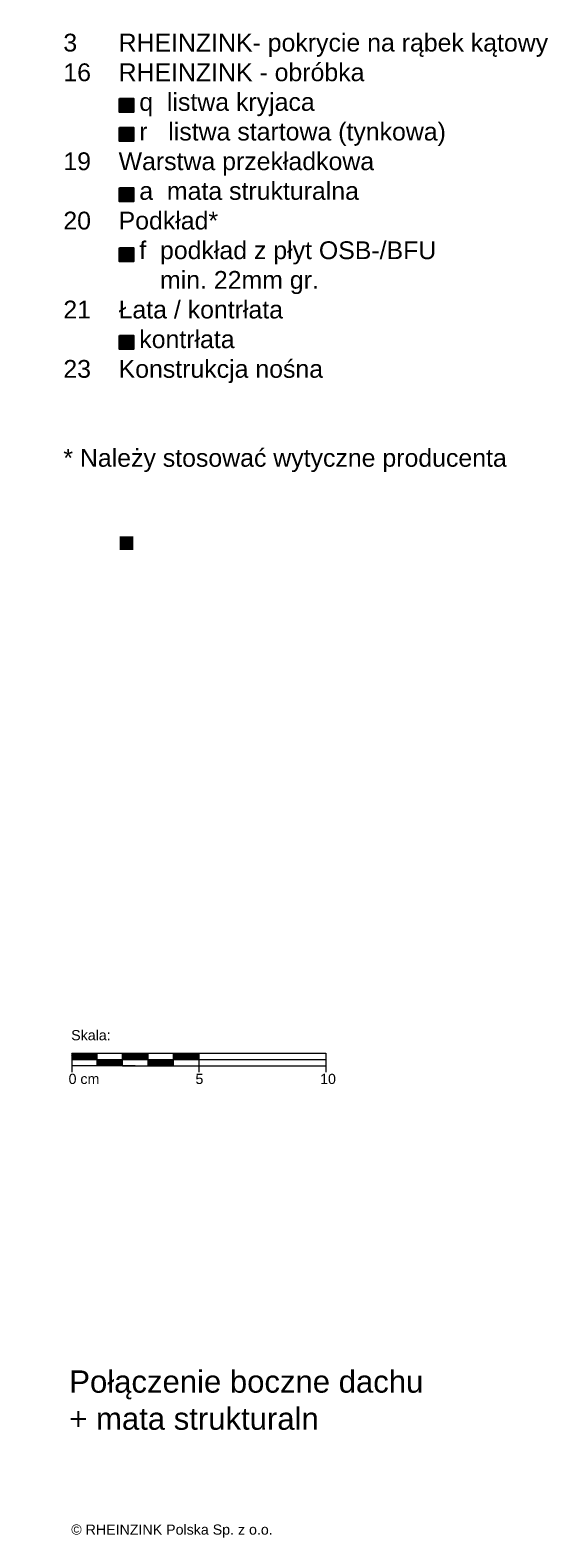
# Model space of a CAD drawing. Header units: millimetres. Extents: x -1427 to 10229, y -1578 to 5221.
# Tile 109 of 129: x -494 to -287, y 2650 to 3243. Entities that reach past the tile are written whole.
import ezdxf

# ---------------------------------------------------------------- set-up
doc = ezdxf.new("R2010")
doc.units = ezdxf.units.MM
doc.layers.add('KOPIERRECHT', color=7, linetype='Continuous', lineweight=15)
doc.layers.add('MASSSTAB', color=7, linetype='Continuous', lineweight=15)
doc.layers.add('LEGENDE', color=7, linetype='Continuous')
doc.styles.get("Standard").update_dxf_attribs({"font": 'arial.ttf'})

msp = doc.modelspace()

# ---------------------------------------------------------------- hatches: boundary and pattern name
at = {"layer": 'LEGENDE'}
for points in [[(-453.26564, 3215.86204), (-458.73527, 3215.86204), (-458.73527, 3210.48557), (-453.26564, 3210.48557)], [(-453.26564, 3204.49232), (-458.73527, 3204.49232), (-458.73527, 3199.11585), (-453.26564, 3199.11585)], [(-453.26564, 3180.72948), (-458.73527, 3180.72948), (-458.73527, 3175.35302), (-453.26564, 3175.35302)], [(-453.26564, 3157.03784), (-458.73527, 3157.03784), (-458.73527, 3151.66138), (-453.26564, 3151.66138)], [(-453.26564, 3122.56967), (-458.73527, 3122.56967), (-458.73527, 3117.1932), (-453.26564, 3117.1932)]]:
    msp.add_hatch(color=253, dxfattribs=at).paths.add_polyline_path(points)
h = msp.add_hatch(color=256, dxfattribs=at)
h.paths.add_polyline_path([(-453.26564, 3043.52446), (-458.73527, 3043.52446), (-458.73527, 3038.14799), (-453.26564, 3038.14799)], flags=16)
h.paths.add_polyline_path([(-493.89073, 3211.91261), (-288.66204, 3211.91261), (-288.66204, 2972.39141), (-493.89073, 2972.39141)], flags=9)

# ---------------------------------------------------------------- linework, layer by layer
at = {"layer": 'LEGENDE', "color": 253}
for points in [[(-458.73527, 3215.86204), (-453.26564, 3215.86204), (-453.26564, 3210.48557), (-458.73527, 3210.48557)], [(-458.73527, 3204.49232), (-453.26564, 3204.49232), (-453.26564, 3199.11585), (-458.73527, 3199.11585)], [(-458.73527, 3180.72948), (-453.26564, 3180.72948), (-453.26564, 3175.35302), (-458.73527, 3175.35302)], [(-458.73527, 3157.03784), (-453.26564, 3157.03784), (-453.26564, 3151.66138), (-458.73527, 3151.66138)], [(-458.73527, 3122.56967), (-453.26564, 3122.56967), (-453.26564, 3117.1932), (-458.73527, 3117.1932)]]:
    msp.add_lwpolyline(points, close=True, dxfattribs=at)
at = {"layer": 'MASSSTAB'}
for p, q in [((-477.51725, 2840.23955), (-432.51725, 2840.23955)), ((-477.51725, 2840.23955), (-477.51725, 2832.73955)), ((-477.51725, 2837.73955), (-377.51725, 2837.73955)), ((-467.51725, 2835.23955), (-467.51725, 2840.23955)), ((-457.51725, 2835.23955), (-457.51725, 2840.23955)), ((-447.51725, 2835.23955), (-447.51725, 2840.23955)), ((-437.51725, 2840.23955), (-377.51725, 2840.23955)), ((-437.51725, 2835.23955), (-437.51725, 2840.23955)), ((-427.51725, 2840.23955), (-427.51725, 2832.73955)), ((-377.51725, 2840.23955), (-377.51725, 2832.73955)), ((-452.51725, 2835.23955), (-477.51725, 2835.23955)), ((-457.51725, 2835.23955), (-432.51725, 2835.23955)), ((-437.51725, 2835.23955), (-377.51725, 2835.23955))]:
    msp.add_line(p, q, dxfattribs=at)
at = {"layer": 'MASSSTAB', "linetype": 'Continuous'}
for p, q in [((-477.51725, 2840.09578), (-477.37348, 2840.23955)), ((-477.51725, 2839.919), (-477.1967, 2840.23955)), ((-477.51725, 2839.74222), (-477.01992, 2840.23955)), ((-477.51725, 2839.56545), (-476.84315, 2840.23955)), ((-477.51725, 2839.38867), (-476.66637, 2840.23955)), ((-477.51725, 2839.21189), (-476.48959, 2840.23955)), ((-477.51725, 2839.03512), (-476.31282, 2840.23955)), ((-477.51725, 2838.85834), (-476.13604, 2840.23955)), ((-477.51725, 2838.68156), (-475.95926, 2840.23955)), ((-477.51725, 2838.50479), (-475.78249, 2840.23955)), ((-477.51725, 2838.32801), (-475.60571, 2840.23955)), ((-477.51725, 2838.15123), (-475.42893, 2840.23955)), ((-477.51725, 2837.97446), (-475.25216, 2840.23955)), ((-477.51725, 2837.79768), (-475.07538, 2840.23955)), ((-477.3986, 2837.73955), (-474.8986, 2840.23955)), ((-477.22183, 2837.73955), (-474.72183, 2840.23955)), ((-477.04505, 2837.73955), (-474.54505, 2840.23955)), ((-476.86827, 2837.73955), (-474.36827, 2840.23955)), ((-476.6915, 2837.73955), (-474.1915, 2840.23955)), ((-476.51472, 2837.73955), (-474.01472, 2840.23955)), ((-476.33794, 2837.73955), (-473.83794, 2840.23955)), ((-476.16117, 2837.73955), (-473.66117, 2840.23955)), ((-475.98439, 2837.73955), (-473.48439, 2840.23955)), ((-475.80761, 2837.73955), (-473.30761, 2840.23955)), ((-475.63084, 2837.73955), (-473.13084, 2840.23955)), ((-475.45406, 2837.73955), (-472.95406, 2840.23955)), ((-475.27728, 2837.73955), (-472.77728, 2840.23955)), ((-475.10051, 2837.73955), (-472.60051, 2840.23955)), ((-474.92373, 2837.73955), (-472.42373, 2840.23955)), ((-474.74695, 2837.73955), (-472.24695, 2840.23955)), ((-474.57018, 2837.73955), (-472.07018, 2840.23955)), ((-474.3934, 2837.73955), (-471.8934, 2840.23955)), ((-474.21662, 2837.73955), (-471.71662, 2840.23955)), ((-474.03985, 2837.73955), (-471.53985, 2840.23955)), ((-473.86307, 2837.73955), (-471.36307, 2840.23955)), ((-473.68629, 2837.73955), (-471.18629, 2840.23955)), ((-473.50952, 2837.73955), (-471.00952, 2840.23955)), ((-473.33274, 2837.73955), (-470.83274, 2840.23955)), ((-473.15596, 2837.73955), (-470.65596, 2840.23955)), ((-472.97919, 2837.73955), (-470.47919, 2840.23955)), ((-472.80241, 2837.73955), (-470.30241, 2840.23955)), ((-472.62563, 2837.73955), (-470.12563, 2840.23955)), ((-472.44886, 2837.73955), (-469.94886, 2840.23955)), ((-472.27208, 2837.73955), (-469.77208, 2840.23955)), ((-472.0953, 2837.73955), (-469.5953, 2840.23955)), ((-471.91853, 2837.73955), (-469.41853, 2840.23955)), ((-471.74175, 2837.73955), (-469.24175, 2840.23955)), ((-471.56497, 2837.73955), (-469.06497, 2840.23955)), ((-471.3882, 2837.73955), (-468.8882, 2840.23955)), ((-471.21142, 2837.73955), (-468.71142, 2840.23955)), ((-471.03464, 2837.73955), (-468.53464, 2840.23955)), ((-470.85787, 2837.73955), (-468.35787, 2840.23955)), ((-470.68109, 2837.73955), (-468.18109, 2840.23955)), ((-470.50431, 2837.73955), (-468.00431, 2840.23955)), ((-470.32754, 2837.73955), (-467.82754, 2840.23955)), ((-470.15076, 2837.73955), (-467.65076, 2840.23955)), ((-469.97398, 2837.73955), (-467.51725, 2840.19628)), ((-469.79721, 2837.73955), (-467.51725, 2840.0195)), ((-469.62043, 2837.73955), (-467.51725, 2839.84273)), ((-469.44365, 2837.73955), (-467.51725, 2839.66595)), ((-469.26688, 2837.73955), (-467.51725, 2839.48917)), ((-469.0901, 2837.73955), (-467.51725, 2839.3124)), ((-468.91332, 2837.73955), (-467.51725, 2839.13562)), ((-468.73655, 2837.73955), (-467.51725, 2838.95884)), ((-468.55977, 2837.73955), (-467.51725, 2838.78207)), ((-468.38299, 2837.73955), (-467.51725, 2838.60529)), ((-468.20622, 2837.73955), (-467.51725, 2838.42851)), ((-468.02944, 2837.73955), (-467.51725, 2838.25174)), ((-467.85266, 2837.73955), (-467.51725, 2838.07496)), ((-467.67589, 2837.73955), (-467.51725, 2837.89818)), ((-467.51725, 2837.72141), (-467.49911, 2837.73955)), ((-467.51725, 2837.54463), (-467.32233, 2837.73955)), ((-467.51725, 2837.36785), (-467.14556, 2837.73955)), ((-467.51725, 2837.19108), (-466.96878, 2837.73955)), ((-467.51725, 2837.0143), (-466.792, 2837.73955)), ((-467.51725, 2836.83752), (-466.61523, 2837.73955)), ((-467.51725, 2836.66075), (-466.43845, 2837.73955)), ((-467.51725, 2836.48397), (-466.26167, 2837.73955)), ((-467.51725, 2836.30719), (-466.0849, 2837.73955)), ((-467.51725, 2836.13042), (-465.90812, 2837.73955)), ((-467.51725, 2835.95364), (-465.73134, 2837.73955)), ((-467.51725, 2835.77686), (-465.55457, 2837.73955)), ((-467.51725, 2835.60009), (-465.37779, 2837.73955)), ((-467.51725, 2835.42331), (-465.20101, 2837.73955)), ((-467.51725, 2835.24653), (-465.02424, 2837.73955)), ((-467.34746, 2835.23955), (-464.84746, 2837.73955)), ((-467.17068, 2835.23955), (-464.67068, 2837.73955)), ((-466.99391, 2835.23955), (-464.49391, 2837.73955)), ((-466.81713, 2835.23955), (-464.31713, 2837.73955)), ((-466.64035, 2835.23955), (-464.14035, 2837.73955)), ((-466.46358, 2835.23955), (-463.96358, 2837.73955)), ((-466.2868, 2835.23955), (-463.7868, 2837.73955)), ((-466.11002, 2835.23955), (-463.61002, 2837.73955)), ((-465.93325, 2835.23955), (-463.43325, 2837.73955)), ((-465.75647, 2835.23955), (-463.25647, 2837.73955)), ((-465.57969, 2835.23955), (-463.07969, 2837.73955)), ((-465.40292, 2835.23955), (-462.90292, 2837.73955)), ((-465.22614, 2835.23955), (-462.72614, 2837.73955)), ((-465.04936, 2835.23955), (-462.54936, 2837.73955)), ((-464.87259, 2835.23955), (-462.37259, 2837.73955)), ((-464.69581, 2835.23955), (-462.19581, 2837.73955)), ((-464.51903, 2835.23955), (-462.01903, 2837.73955)), ((-464.34226, 2835.23955), (-461.84226, 2837.73955)), ((-464.16548, 2835.23955), (-461.66548, 2837.73955)), ((-463.9887, 2835.23955), (-461.4887, 2837.73955)), ((-463.81193, 2835.23955), (-461.31193, 2837.73955)), ((-463.63515, 2835.23955), (-461.13515, 2837.73955)), ((-463.45837, 2835.23955), (-460.95837, 2837.73955)), ((-463.2816, 2835.23955), (-460.7816, 2837.73955)), ((-463.10482, 2835.23955), (-460.60482, 2837.73955)), ((-462.92804, 2835.23955), (-460.42804, 2837.73955)), ((-462.75127, 2835.23955), (-460.25127, 2837.73955)), ((-462.57449, 2835.23955), (-460.07449, 2837.73955)), ((-462.39771, 2835.23955), (-459.89771, 2837.73955)), ((-462.22094, 2835.23955), (-459.72094, 2837.73955)), ((-462.04416, 2835.23955), (-459.54416, 2837.73955)), ((-461.86738, 2835.23955), (-459.36738, 2837.73955)), ((-461.6906, 2835.23955), (-459.1906, 2837.73955)), ((-461.51383, 2835.23955), (-459.01383, 2837.73955)), ((-461.33705, 2835.23955), (-458.83705, 2837.73955)), ((-461.16027, 2835.23955), (-458.66027, 2837.73955)), ((-460.9835, 2835.23955), (-458.4835, 2837.73955)), ((-460.80672, 2835.23955), (-458.30672, 2837.73955)), ((-460.62994, 2835.23955), (-458.12994, 2837.73955)), ((-460.45317, 2835.23955), (-457.95317, 2837.73955)), ((-460.27639, 2835.23955), (-457.77639, 2837.73955)), ((-460.09961, 2835.23955), (-457.59961, 2837.73955)), ((-459.92284, 2835.23955), (-457.51725, 2837.64514)), ((-459.74606, 2835.23955), (-457.51725, 2837.46836)), ((-459.56928, 2835.23955), (-457.51725, 2837.29158)), ((-459.39251, 2835.23955), (-457.51725, 2837.11481)), ((-459.21573, 2835.23955), (-457.51725, 2836.93803)), ((-459.03895, 2835.23955), (-457.51725, 2836.76125)), ((-458.86218, 2835.23955), (-457.51725, 2836.58448)), ((-458.6854, 2835.23955), (-457.51725, 2836.4077)), ((-458.50862, 2835.23955), (-457.51725, 2836.23092)), ((-458.33185, 2835.23955), (-457.51725, 2836.05415)), ((-458.15507, 2835.23955), (-457.51725, 2835.87737)), ((-457.97829, 2835.23955), (-457.51725, 2835.70059)), ((-457.80152, 2835.23955), (-457.51725, 2835.52382)), ((-457.51725, 2840.12001), (-457.39771, 2840.23955)), ((-457.51725, 2839.94323), (-457.22094, 2840.23955)), ((-457.51725, 2839.76646), (-457.04416, 2840.23955)), ((-457.51725, 2839.58968), (-456.86738, 2840.23955)), ((-457.51725, 2839.4129), (-456.6906, 2840.23955)), ((-457.51725, 2839.23613), (-456.51383, 2840.23955)), ((-457.51725, 2839.05935), (-456.33705, 2840.23955)), ((-457.51725, 2838.88257), (-456.16027, 2840.23955)), ((-457.51725, 2838.7058), (-455.9835, 2840.23955)), ((-457.51725, 2838.52902), (-455.80672, 2840.23955)), ((-457.51725, 2838.35224), (-455.62994, 2840.23955)), ((-457.51725, 2838.17547), (-455.45317, 2840.23955)), ((-457.51725, 2837.99869), (-455.27639, 2840.23955)), ((-457.51725, 2837.82191), (-455.09961, 2840.23955)), ((-457.42284, 2837.73955), (-454.92284, 2840.23955)), ((-457.24606, 2837.73955), (-454.74606, 2840.23955)), ((-457.06928, 2837.73955), (-454.56928, 2840.23955)), ((-456.89251, 2837.73955), (-454.39251, 2840.23955)), ((-456.71573, 2837.73955), (-454.21573, 2840.23955)), ((-456.53895, 2837.73955), (-454.03895, 2840.23955)), ((-456.36218, 2837.73955), (-453.86218, 2840.23955)), ((-456.1854, 2837.73955), (-453.6854, 2840.23955)), ((-456.00862, 2837.73955), (-453.50862, 2840.23955)), ((-455.83185, 2837.73955), (-453.33185, 2840.23955)), ((-455.65507, 2837.73955), (-453.15507, 2840.23955)), ((-455.47829, 2837.73955), (-452.97829, 2840.23955)), ((-455.30152, 2837.73955), (-452.80152, 2840.23955)), ((-455.12474, 2837.73955), (-452.62474, 2840.23955)), ((-454.94796, 2837.73955), (-452.44796, 2840.23955)), ((-454.77119, 2837.73955), (-452.27119, 2840.23955)), ((-454.59441, 2837.73955), (-452.09441, 2840.23955)), ((-454.41763, 2837.73955), (-451.91763, 2840.23955)), ((-454.24086, 2837.73955), (-451.74086, 2840.23955)), ((-454.06408, 2837.73955), (-451.56408, 2840.23955)), ((-453.8873, 2837.73955), (-451.3873, 2840.23955)), ((-453.71053, 2837.73955), (-451.21053, 2840.23955)), ((-453.53375, 2837.73955), (-451.03375, 2840.23955)), ((-453.35697, 2837.73955), (-450.85697, 2840.23955)), ((-453.1802, 2837.73955), (-450.6802, 2840.23955)), ((-453.00342, 2837.73955), (-450.50342, 2840.23955)), ((-452.82664, 2837.73955), (-450.32664, 2840.23955)), ((-452.64987, 2837.73955), (-450.14987, 2840.23955)), ((-452.47309, 2837.73955), (-449.97309, 2840.23955)), ((-452.29631, 2837.73955), (-449.79631, 2840.23955)), ((-452.11954, 2837.73955), (-449.61954, 2840.23955)), ((-451.94276, 2837.73955), (-449.44276, 2840.23955)), ((-451.76598, 2837.73955), (-449.26598, 2840.23955)), ((-451.58921, 2837.73955), (-449.08921, 2840.23955)), ((-451.41243, 2837.73955), (-448.91243, 2840.23955)), ((-451.23565, 2837.73955), (-448.73565, 2840.23955)), ((-451.05888, 2837.73955), (-448.55888, 2840.23955)), ((-450.8821, 2837.73955), (-448.3821, 2840.23955)), ((-450.70532, 2837.73955), (-448.20532, 2840.23955)), ((-450.52855, 2837.73955), (-448.02855, 2840.23955)), ((-450.35177, 2837.73955), (-447.85177, 2840.23955)), ((-450.17499, 2837.73955), (-447.67499, 2840.23955)), ((-449.99822, 2837.73955), (-447.51725, 2840.22052)), ((-449.82144, 2837.73955), (-447.51725, 2840.04374)), ((-449.64466, 2837.73955), (-447.51725, 2839.86696)), ((-449.46789, 2837.73955), (-447.51725, 2839.69018)), ((-449.29111, 2837.73955), (-447.51725, 2839.51341)), ((-449.11433, 2837.73955), (-447.51725, 2839.33663)), ((-448.93756, 2837.73955), (-447.51725, 2839.15985)), ((-448.76078, 2837.73955), (-447.51725, 2838.98308)), ((-448.584, 2837.73955), (-447.51725, 2838.8063)), ((-448.40723, 2837.73955), (-447.51725, 2838.62952)), ((-448.23045, 2837.73955), (-447.51725, 2838.45275)), ((-448.05367, 2837.73955), (-447.51725, 2838.27597)), ((-447.8769, 2837.73955), (-447.51725, 2838.09919)), ((-447.70012, 2837.73955), (-447.51725, 2837.92242)), ((-447.52334, 2837.73955), (-447.51725, 2837.74564)), ((-447.51725, 2837.56886), (-447.34657, 2837.73955)), ((-447.51725, 2837.39209), (-447.16979, 2837.73955)), ((-447.51725, 2837.21531), (-446.99301, 2837.73955)), ((-447.51725, 2837.03853), (-446.81624, 2837.73955)), ((-447.51725, 2836.86176), (-446.63946, 2837.73955)), ((-447.51725, 2836.68498), (-446.46268, 2837.73955)), ((-447.51725, 2836.5082), (-446.28591, 2837.73955)), ((-447.51725, 2836.33143), (-446.10913, 2837.73955)), ((-447.51725, 2836.15465), (-445.93235, 2837.73955)), ((-447.51725, 2835.97787), (-445.75558, 2837.73955)), ((-447.51725, 2835.8011), (-445.5788, 2837.73955)), ((-447.51725, 2835.62432), (-445.40202, 2837.73955)), ((-447.51725, 2835.44754), (-445.22525, 2837.73955)), ((-447.51725, 2835.27077), (-445.04847, 2837.73955)), ((-447.37169, 2835.23955), (-444.87169, 2837.73955)), ((-447.19492, 2835.23955), (-444.69492, 2837.73955)), ((-447.01814, 2835.23955), (-444.51814, 2837.73955)), ((-446.84136, 2835.23955), (-444.34136, 2837.73955)), ((-446.66459, 2835.23955), (-444.16459, 2837.73955)), ((-446.48781, 2835.23955), (-443.98781, 2837.73955)), ((-446.31103, 2835.23955), (-443.81103, 2837.73955)), ((-446.13426, 2835.23955), (-443.63426, 2837.73955)), ((-445.95748, 2835.23955), (-443.45748, 2837.73955)), ((-445.7807, 2835.23955), (-443.2807, 2837.73955)), ((-445.60393, 2835.23955), (-443.10393, 2837.73955)), ((-445.42715, 2835.23955), (-442.92715, 2837.73955)), ((-445.25037, 2835.23955), (-442.75037, 2837.73955)), ((-445.0736, 2835.23955), (-442.5736, 2837.73955)), ((-444.89682, 2835.23955), (-442.39682, 2837.73955)), ((-444.72004, 2835.23955), (-442.22004, 2837.73955)), ((-444.54327, 2835.23955), (-442.04327, 2837.73955)), ((-444.36649, 2835.23955), (-441.86649, 2837.73955)), ((-444.18971, 2835.23955), (-441.68971, 2837.73955)), ((-444.01294, 2835.23955), (-441.51294, 2837.73955)), ((-443.83616, 2835.23955), (-441.33616, 2837.73955)), ((-443.65938, 2835.23955), (-441.15938, 2837.73955)), ((-443.48261, 2835.23955), (-440.98261, 2837.73955)), ((-443.30583, 2835.23955), (-440.80583, 2837.73955)), ((-443.12905, 2835.23955), (-440.62905, 2837.73955)), ((-442.95228, 2835.23955), (-440.45228, 2837.73955)), ((-442.7755, 2835.23955), (-440.2755, 2837.73955)), ((-442.59872, 2835.23955), (-440.09872, 2837.73955)), ((-442.42195, 2835.23955), (-439.92195, 2837.73955)), ((-442.24517, 2835.23955), (-439.74517, 2837.73955)), ((-442.06839, 2835.23955), (-439.56839, 2837.73955)), ((-441.89162, 2835.23955), (-439.39162, 2837.73955)), ((-441.71484, 2835.23955), (-439.21484, 2837.73955)), ((-441.53806, 2835.23955), (-439.03806, 2837.73955)), ((-441.36128, 2835.23955), (-438.86128, 2837.73955)), ((-441.18451, 2835.23955), (-438.68451, 2837.73955)), ((-441.00773, 2835.23955), (-438.50773, 2837.73955)), ((-440.83095, 2835.23955), (-438.33095, 2837.73955)), ((-440.65418, 2835.23955), (-438.15418, 2837.73955)), ((-440.4774, 2835.23955), (-437.9774, 2837.73955)), ((-440.30062, 2835.23955), (-437.80062, 2837.73955)), ((-440.12385, 2835.23955), (-437.62385, 2837.73955)), ((-439.94707, 2835.23955), (-437.51725, 2837.66937)), ((-439.77029, 2835.23955), (-437.51725, 2837.49259)), ((-439.59352, 2835.23955), (-437.51725, 2837.31582)), ((-439.41674, 2835.23955), (-437.51725, 2837.13904)), ((-439.23996, 2835.23955), (-437.51725, 2836.96226)), ((-439.06319, 2835.23955), (-437.51725, 2836.78549)), ((-438.88641, 2835.23955), (-437.51725, 2836.60871)), ((-438.70963, 2835.23955), (-437.51725, 2836.43193)), ((-438.53286, 2835.23955), (-437.51725, 2836.25516)), ((-438.35608, 2835.23955), (-437.51725, 2836.07838)), ((-438.1793, 2835.23955), (-437.51725, 2835.9016)), ((-438.00253, 2835.23955), (-437.51725, 2835.72483)), ((-437.82575, 2835.23955), (-437.51725, 2835.54805)), ((-437.64897, 2835.23955), (-437.51725, 2835.37127)), ((-437.51725, 2840.14424), (-437.42195, 2840.23955)), ((-437.51725, 2839.96747), (-437.24517, 2840.23955)), ((-437.51725, 2839.79069), (-437.06839, 2840.23955)), ((-437.51725, 2839.61391), (-436.89162, 2840.23955)), ((-437.51725, 2839.43714), (-436.71484, 2840.23955)), ((-437.51725, 2839.26036), (-436.53806, 2840.23955)), ((-437.51725, 2839.08358), (-436.36128, 2840.23955)), ((-437.51725, 2838.90681), (-436.18451, 2840.23955)), ((-437.51725, 2838.73003), (-436.00773, 2840.23955)), ((-437.51725, 2838.55325), (-435.83095, 2840.23955)), ((-437.51725, 2838.37648), (-435.65418, 2840.23955)), ((-437.51725, 2838.1997), (-435.4774, 2840.23955)), ((-437.51725, 2838.02292), (-435.30062, 2840.23955)), ((-437.51725, 2837.84615), (-435.12385, 2840.23955)), ((-437.44707, 2837.73955), (-434.94707, 2840.23955)), ((-437.27029, 2837.73955), (-434.77029, 2840.23955)), ((-437.09352, 2837.73955), (-434.59352, 2840.23955)), ((-436.91674, 2837.73955), (-434.41674, 2840.23955)), ((-436.73996, 2837.73955), (-434.23996, 2840.23955)), ((-436.56319, 2837.73955), (-434.06319, 2840.23955)), ((-436.38641, 2837.73955), (-433.88641, 2840.23955)), ((-436.20963, 2837.73955), (-433.70963, 2840.23955)), ((-436.03286, 2837.73955), (-433.53286, 2840.23955)), ((-435.85608, 2837.73955), (-433.35608, 2840.23955)), ((-435.6793, 2837.73955), (-433.1793, 2840.23955)), ((-435.50253, 2837.73955), (-433.00253, 2840.23955)), ((-435.32575, 2837.73955), (-432.82575, 2840.23955)), ((-435.14897, 2837.73955), (-432.64897, 2840.23955)), ((-434.9722, 2837.73955), (-432.4722, 2840.23955)), ((-434.79542, 2837.73955), (-432.29542, 2840.23955)), ((-434.61864, 2837.73955), (-432.11864, 2840.23955)), ((-434.44187, 2837.73955), (-431.94187, 2840.23955)), ((-434.26509, 2837.73955), (-431.76509, 2840.23955)), ((-434.08831, 2837.73955), (-431.58831, 2840.23955)), ((-433.91154, 2837.73955), (-431.41154, 2840.23955)), ((-433.73476, 2837.73955), (-431.23476, 2840.23955)), ((-433.55798, 2837.73955), (-431.05798, 2840.23955)), ((-433.38121, 2837.73955), (-430.88121, 2840.23955)), ((-433.20443, 2837.73955), (-430.70443, 2840.23955)), ((-433.02765, 2837.73955), (-430.52765, 2840.23955)), ((-432.85088, 2837.73955), (-430.35088, 2840.23955)), ((-432.6741, 2837.73955), (-430.1741, 2840.23955)), ((-432.49732, 2837.73955), (-429.99732, 2840.23955)), ((-432.32055, 2837.73955), (-429.82055, 2840.23955)), ((-432.14377, 2837.73955), (-429.64377, 2840.23955)), ((-431.96699, 2837.73955), (-429.46699, 2840.23955)), ((-431.79022, 2837.73955), (-429.29022, 2840.23955)), ((-431.61344, 2837.73955), (-429.11344, 2840.23955)), ((-431.43666, 2837.73955), (-428.93666, 2840.23955)), ((-431.25989, 2837.73955), (-428.75989, 2840.23955)), ((-431.08311, 2837.73955), (-428.58311, 2840.23955)), ((-430.90633, 2837.73955), (-428.40633, 2840.23955)), ((-430.72956, 2837.73955), (-428.22956, 2840.23955)), ((-430.55278, 2837.73955), (-428.05278, 2840.23955)), ((-430.376, 2837.73955), (-427.876, 2840.23955)), ((-430.19923, 2837.73955), (-427.69923, 2840.23955)), ((-430.02245, 2837.73955), (-427.52245, 2840.23955)), ((-429.84567, 2837.73955), (-427.51725, 2840.06797)), ((-429.6689, 2837.73955), (-427.51725, 2839.8912)), ((-429.49212, 2837.73955), (-427.51725, 2839.71442)), ((-429.31534, 2837.73955), (-427.51725, 2839.53764)), ((-429.13857, 2837.73955), (-427.51725, 2839.36086)), ((-428.96179, 2837.73955), (-427.51725, 2839.18409)), ((-428.78501, 2837.73955), (-427.51725, 2839.00731)), ((-428.60824, 2837.73955), (-427.51725, 2838.83053)), ((-428.43146, 2837.73955), (-427.51725, 2838.65376)), ((-428.25468, 2837.73955), (-427.51725, 2838.47698)), ((-428.07791, 2837.73955), (-427.51725, 2838.3002)), ((-427.90113, 2837.73955), (-427.51725, 2838.12343)), ((-427.72435, 2837.73955), (-427.51725, 2837.94665)), ((-427.54758, 2837.73955), (-427.51725, 2837.76987)), ((-457.62474, 2835.23955), (-457.51725, 2835.34704))]:
    msp.add_line(p, q, dxfattribs=at)

# ---------------------------------------------------------------- texts
at = {"layer": 'KOPIERRECHT', "insert": (-477.7243, 2654.81086), "char_height": 4, "width": 88.8522553, "attachment_point": 1}
msp.add_mtext('© RHEINZINK Polska Sp. z o.o.', dxfattribs=at)
at = {"layer": 'LEGENDE', "attachment_point": 1}
for s, insert, char_height, width in [('    3      RHEINZINK- pokrycie na rąbek kątowy\\P    16    RHEINZINK - obróbka\\P               q  listwa kryjaca\\P               r   listwa startowa (tynkowa)\\P    19    Warstwa przekładkowa\\P               a  mata strukturalna\\P    20    Podkład*\\P               f  podkład z płyt OSB-/BFU\\P                  min. 22mm gr.\\P    21    Łata / kontrłata\\P               kontrłata\\P    23    Konstrukcja nośna\\P\\P\\P    * Należy stosować wytyczne producenta', (-491.70323, 3241.32829), 7, 290.439653), ('Połączenie boczne dachu\\P+ mata strukturaln', (-478.50408, 2715.42641), 8.75, 224.5992355)]:
    msp.add_mtext(s, dxfattribs=dict(at, insert=insert, char_height=char_height, width=width))
at = {"layer": 'MASSSTAB', "char_height": 4, "attachment_point": 1}
for s, insert, width in [('Skala:', (-477.7529, 2849.32534), 31.4963458), ('0 cm', (-478.77169, 2832.12541), 19.134328), ('5', (-428.85216, 2832.12541), 11.8503714), ('10', (-379.81789, 2832.12541), 11.8503714)]:
    msp.add_mtext(s, dxfattribs=dict(at, insert=insert, width=width))

doc.saveas('drawing.dxf')
